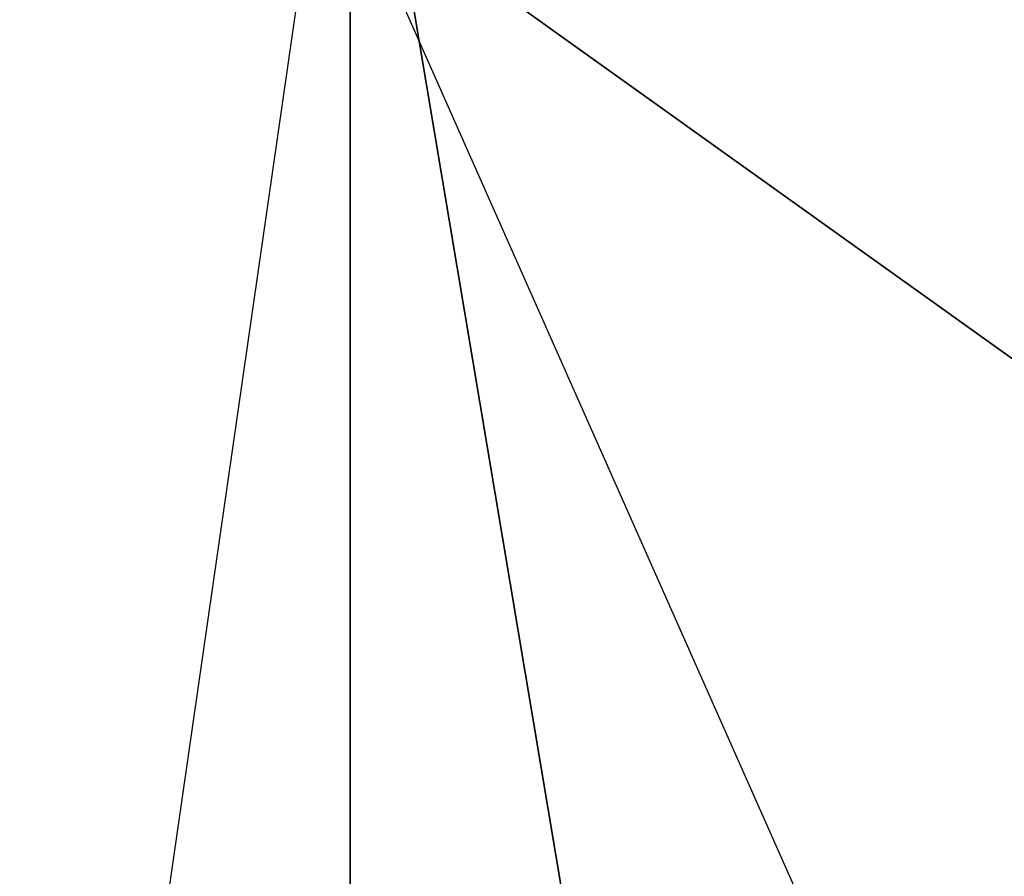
# Model space of a CAD drawing. Header units: millimetres. Extents: x 0 to 80, y -56 to 65.
# Tile 222 of 256: x 16.151 to 16.54, y -24.095 to -23.757. Entities that reach past the tile are written whole.
import ezdxf

# ---------------------------------------------------------------- set-up
doc = ezdxf.new("R2010")
doc.units = ezdxf.units.MM
doc.header["$LTSCALE"] = 25.4
doc.layers.get('0').update_dxf_attribs({"true_color": 0xff5454})

# ---------------------------------------------------------------- blocks, each defined once
blk = doc.blocks.new('SPIKE-LED-S-9101.STL')
at = {"color": 250, "true_color": 0x262626}
mesh = blk.add_polyface(dxfattribs=at)
corners = [(16.28174, -21.41423, 99.16228), (15.80137, -22.55902, 93.55183), (15.80137, -24.74849, 95.60274), (16.28174, -19.22476, 97.11137)]
mesh.append_faces([[corners[k] for k in face] for face in [(0, 1, 2), (1, 0, 3)]], dxfattribs={"vtx0": -1, "color": 250})
mesh = blk.add_polyface(dxfattribs=at)
corners = [(17.70438, -32.07476, 115.5741), (16.28174, -23.6037, 101.21318), (16.28174, -35.28089, 112.15134), (17.70438, -20.39757, 104.63593)]
mesh.append_faces([[corners[k] for k in face] for face in [(0, 1, 2), (1, 0, 3)]], dxfattribs={"vtx0": -1, "color": 250})
mesh = blk.add_polyface(dxfattribs=at)
corners = [(16.28174, -23.70381, 87.94139), (17.70438, -24.72047, 82.46774), (17.70438, -26.90994, 84.51864), (16.28174, -21.51434, 85.89048)]
mesh.append_faces([[corners[k] for k in face] for face in [(0, 1, 2), (1, 0, 3)]], dxfattribs={"vtx0": -1, "color": 250})
mesh = blk.add_polyface(dxfattribs=at)
corners = [(15.80137, -24.74849, 95.60274), (16.28174, -25.89328, 89.99229), (16.28174, -28.08276, 92.0432), (15.80137, -22.55902, 93.55183)]
mesh.append_faces([[corners[k] for k in face] for face in [(0, 1, 2), (1, 0, 3)]], dxfattribs={"vtx0": -1, "color": 250})
mesh = blk.add_polyface(dxfattribs=at)
corners = [(16.28174, -35.28089, 112.15134), (15.80137, -26.93797, 97.65364), (15.80137, -38.61515, 108.5918), (16.28174, -23.6037, 101.21318)]
mesh.append_faces([[corners[k] for k in face] for face in [(0, 1, 2), (1, 0, 3)]], dxfattribs={"vtx0": -1, "color": 250})

msp = doc.modelspace()

# ---------------------------------------------------------------- block references
at = {"color": 0}
msp.add_blockref('SPIKE-LED-S-9101.STL', (0, 0), dxfattribs=at)

doc.saveas('drawing.dxf')
